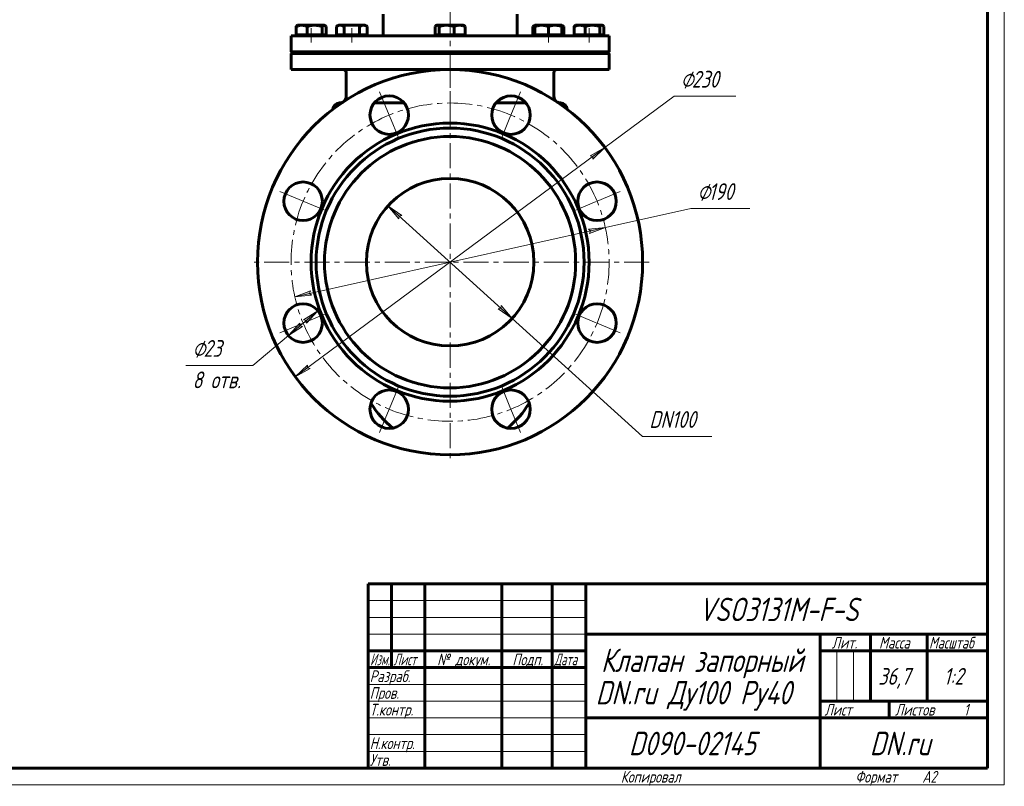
# Model space of a CAD drawing. Header units: millimetres. Extents: x 0 to 594, y 0 to 420.
# Tile 4 of 5: x 300 to 594, y 0 to 228. Entities that reach past the tile are written whole.
import ezdxf

# ---------------------------------------------------------------- set-up
doc = ezdxf.new("R2010")
doc.units = ezdxf.units.MM
for name, pattern in [('K5LT-1', [0]), ('K5LT_AXLED', [12, 7.5, -1.5, 1.5, -1.5]), ('K5LT_BASIC', [0]), ('K5LT_THIN', [0])]:
    doc.linetypes.add(name, pattern=pattern)
doc.layers.add('Системный слой', color=7, linetype='Continuous')
doc.layers.add('Системный слой (1)', color=7, linetype='Continuous', true_color=0x6c6c6c)
doc.styles.add('KDIMTEXTSTYLE', font='txt', dxfattribs={"width": 0.96, "oblique": 15, "height": 5})
doc.styles.add('KTEXTSTYLE', font='txt', dxfattribs={"width": 0.96, "height": 5})
doc.dimstyles.new('KDIMSTYLE (0.50)', dxfattribs={"dimtxt": 5, "dimasz": 1, "dimexe": 2, "dimexo": 0, "dimgap": 1, "dimtad": 1, "dimlfac": 2, "dimtxsty": 'KDIMTEXTSTYLE', "dimsah": 1, "dimcen": 0, "dimdle": 1, "dimadec": 0, "dimazin": 0, "dimtfac": 0.667, "dimtmove": 0, "dimatfit": 3, "dimfxl": 1, "dimtvp": 1, "dimtolj": 1, "dimtzin": 0, "dimarcsym": 0})

# ---------------------------------------------------------------- blocks, each defined once
blk = doc.blocks.new('U25')
at = {"layer": 'Системный слой (1)', "color": 143, "linetype": 'K5LT_BASIC', "lineweight": 60, "true_color": 0x33acca}
for p, q in [((424.15, 226.44), (424.04, 226.33)), ((424.25, 226.53), (424.15, 226.44)), ((424.36, 226.6), (424.25, 226.53)), ((424.45, 226.65), (424.36, 226.6)), ((424.54, 226.68), (424.45, 226.65)), ((424.64, 226.69), (424.54, 226.68))]:
    blk.add_line(p, q, dxfattribs=at)
blk = doc.blocks.new('U26')
at = {"layer": 'Системный слой (1)', "color": 143, "linetype": 'K5LT_BASIC', "lineweight": 60, "true_color": 0x33acca}
for p, q in [((381.25, 218.49), (428.5, 218.49)), ((428.5, 218.49), (475.75, 218.49))]:
    blk.add_line(p, q, dxfattribs=at)
blk = doc.blocks.new('U27')
at = {"layer": 'Системный слой (1)', "color": 143, "linetype": 'K5LT_BASIC', "lineweight": 60, "true_color": 0x33acca}
for p, q in [((381, 223.49), (428.5, 223.49)), ((428.5, 223.49), (476, 223.49))]:
    blk.add_line(p, q, dxfattribs=at)
blk = doc.blocks.new('U28')
at = {"layer": 'Системный слой (1)', "color": 143, "linetype": 'K5LT_BASIC', "lineweight": 60, "true_color": 0x33acca}
for start, end in [(210.7936, 231.6481), (308.3519, 329.2064)]:
    blk.add_arc((428.5, 128.03), 27.5, start, end, dxfattribs=at)
blk = doc.blocks.new('U29')
at = {"layer": 'Системный слой (1)', "color": 143, "linetype": 'K5LT_BASIC', "lineweight": 60, "true_color": 0x33acca}
for start, end in [(270, 298.5247), (308.8554, 0)]:
    blk.add_arc((395.5, 205.49), 2, start, end, dxfattribs=at)
blk = doc.blocks.new('U30')
at = {"layer": 'Системный слой (1)', "color": 143, "linetype": 'K5LT_BASIC', "lineweight": 60, "true_color": 0x33acca}
for start, end in [(180, 231.1446), (241.4753, 270)]:
    blk.add_arc((461.5, 205.49), 2, start, end, dxfattribs=at)
blk = doc.blocks.new('U31')
at = {"layer": 'Системный слой (1)', "color": 143, "linetype": 'K5LT_BASIC', "lineweight": 60, "true_color": 0x33acca}
for p, q in [((381, 218.24), (428.5, 218.24)), ((428.5, 218.24), (476, 218.24))]:
    blk.add_line(p, q, dxfattribs=at)
blk = doc.blocks.new('U32')
at = {"layer": 'Системный слой (1)', "color": 143, "linetype": 'K5LT_BASIC', "lineweight": 60, "true_color": 0x33acca}
for p, q in [((395.5, 203.49), (396.1, 203.49)), ((414.79, 203.49), (405.85, 203.49)), ((405.85, 203.49), (414.79, 203.49)), ((442.21, 203.49), (451.15, 203.49)), ((451.15, 203.49), (442.21, 203.49)), ((460.9, 203.49), (461.5, 203.49))]:
    blk.add_line(p, q, dxfattribs=at)
blk = doc.blocks.new('U33')
at = {"layer": 'Системный слой (1)', "color": 143, "linetype": 'K5LT_BASIC', "lineweight": 60, "true_color": 0x33acca}
for p, q in [((381, 213.49), (428.5, 213.49)), ((428.5, 213.49), (476, 213.49))]:
    blk.add_line(p, q, dxfattribs=at)
blk = doc.blocks.new('U34')
at = {"layer": 'Системный слой (1)', "color": 143, "linetype": 'K5LT_BASIC', "lineweight": 60, "true_color": 0x33acca}
for p, q in [((381, 218.74), (428.5, 218.74)), ((428.5, 218.74), (476, 218.74))]:
    blk.add_line(p, q, dxfattribs=at)
blk = doc.blocks.new('U35')
at = {"layer": 'Системный слой (1)', "color": 143, "linetype": 'K5LT_BASIC', "lineweight": 60, "true_color": 0x33acca}
for p, q in [((453.43, 226.44), (453.23, 226.33)), ((453.64, 226.53), (453.43, 226.44)), ((453.85, 226.6), (453.64, 226.53))]:
    blk.add_line(p, q, dxfattribs=at)
blk = doc.blocks.new('U36')
at = {"layer": 'Системный слой (1)', "color": 143, "linetype": 'K5LT_BASIC', "lineweight": 60, "true_color": 0x33acca}
for p, q in [((462.05, 226.53), (461.85, 226.6)), ((462.26, 226.44), (462.05, 226.53)), ((462.46, 226.33), (462.26, 226.44))]:
    blk.add_line(p, q, dxfattribs=at)
blk = doc.blocks.new('U37')
at = {"layer": 'Системный слой (1)', "color": 143, "linetype": 'K5LT_BASIC', "lineweight": 60, "true_color": 0x33acca}
for p, q in [((390.96, 226.68), (390.86, 226.69)), ((391.05, 226.65), (390.96, 226.68)), ((391.14, 226.6), (391.05, 226.65)), ((391.25, 226.53), (391.14, 226.6)), ((391.36, 226.44), (391.25, 226.53)), ((391.46, 226.33), (391.36, 226.44))]:
    blk.add_line(p, q, dxfattribs=at)
blk = doc.blocks.new('U38')
at = {"layer": 'Системный слой (1)', "color": 143, "linetype": 'K5LT_BASIC', "lineweight": 60, "true_color": 0x33acca}
for p, q in [((473.96, 226.68), (473.86, 226.69)), ((474.05, 226.65), (473.96, 226.68)), ((474.14, 226.6), (474.05, 226.65)), ((474.25, 226.53), (474.14, 226.6)), ((474.36, 226.44), (474.25, 226.53)), ((474.46, 226.33), (474.36, 226.44))]:
    blk.add_line(p, q, dxfattribs=at)
blk = doc.blocks.new('U41')
at = {"layer": 'Системный слой (1)', "color": 30, "linetype": 'K5LT_AXLED', "lineweight": 18, "true_color": 0xff8000}
for p, q in [((428.5, 215.49), (428.5, 155.99)), ((410.32, 199.87), (407.36, 207.03)), ((446.68, 199.87), (449.64, 207.03)), ((413.29, 192.71), (410.32, 199.87)), ((443.71, 192.71), (446.68, 199.87)), ((384.62, 174.16), (377.46, 177.13)), ((472.39, 174.16), (479.55, 177.13)), ((391.78, 171.2), (384.62, 174.16)), ((465.23, 171.2), (472.39, 174.16)), ((428.5, 155.99), (369, 155.99)), ((428.5, 155.99), (428.5, 96.49)), ((488, 155.99), (428.5, 155.99)), ((391.78, 140.77), (384.62, 137.81)), ((465.23, 140.77), (472.39, 137.81)), ((384.62, 137.81), (377.46, 134.84)), ((472.39, 137.81), (479.55, 134.84)), ((413.29, 119.26), (410.32, 112.1)), ((443.71, 119.26), (446.68, 112.1)), ((410.32, 112.1), (407.36, 104.94)), ((446.68, 112.1), (449.64, 104.94))]:
    blk.add_line(p, q, dxfattribs=at)
for start, end in [(67.5, 112.5), (112.5, 157.5), (22.5, 67.5), (157.5, 202.5), (337.5, 22.5), (202.5, 247.5), (292.5, 337.5), (247.5, 292.5)]:
    blk.add_arc((428.5, 155.99), 47.5, start, end, dxfattribs=at)
blk = doc.blocks.new('D6')
at = {"layer": 'Системный слой (1)'}
for points in [[(471.1, 186.68), (474.72, 190.19), (470.31, 187.74), (471.11, 187.51)], [(382.28, 121.78), (386.69, 124.23), (385.9, 124.46), (385.91, 125.29)]]:
    blk.add_hatch(color=7, dxfattribs=at).paths.add_polyline_path(points)
at = {"layer": 'Системный слой (1)', "color": 7, "linetype": 'K5LT_THIN', "lineweight": 18, "true_color": 0xffffff}
for p, q in [((474.72, 190.19), (495.4, 205.49)), ((382.28, 121.78), (474.72, 190.19)), ((470.31, 187.74), (474.72, 190.19)), ((474.72, 190.19), (471.1, 186.68)), ((471.11, 187.51), (470.31, 187.74)), ((471.1, 186.68), (471.11, 187.51)), ((382.28, 121.78), (385.91, 125.29)), ((386.69, 124.23), (382.28, 121.78)), ((385.91, 125.29), (385.9, 124.46)), ((385.9, 124.46), (386.69, 124.23))]:
    blk.add_line(p, q, dxfattribs=at)
blk.add_wipeout([(497.4, 206.49), (497.4, 213.87), (511.21, 213.87), (511.21, 206.49)]).dxf.layer = 'Системный слой (1)'
blk.add_line((495.4, 205.49), (513.79, 205.49), dxfattribs=at)
at = {"layer": 'Системный слой (1)', "color": 7, "char_height": 5, "attachment_point": 1, "style": 'KTEXTSTYLE'}
for s, insert in [('\\fArial|b0|c204|p34;\\H5.0;\\W1.000;\\Q15;\\fGOST Type AU|b0|i0|c204|p34;\\Q15;\\W0.960;⌀', (497.4, 213.07)), ('\\fArial|b0|c204|p34;\\H5.0;\\W1.000;\\Q15;\\fGOST Type AU|b0|i0|c204|p34;\\Q15;\\W0.960;230', (500.71, 213.07))]:
    blk.add_mtext(s, dxfattribs=dict(at, insert=insert))
blk = doc.blocks.new('KDIMARROW_01')
at = {"layer": 'Системный слой'}
blk.add_hatch(color=0, dxfattribs=at).paths.add_polyline_path([(-5, -0.66), (0, 0), (-5, 0.66), (-4.5, 0)])
at = {"layer": 'Системный слой', "color": 0, "linetype": 'K5LT_THIN', "lineweight": 18}
for p, q in [((-4.5, 0), (-5, 0.66)), ((-5, 0.66), (0, 0)), ((0, 0), (-5, -0.66)), ((-5, -0.66), (-4.5, 0))]:
    blk.add_line(p, q, dxfattribs=at)
at = {"layer": 'Системный слой (1)', "color": 0, "linetype": 'K5LT_THIN', "lineweight": 18}
blk.add_line((428.5, 155.99), (428, 155.99), dxfattribs=at)
blk = doc.blocks.new('D7')
at = {"layer": 'Системный слой (1)'}
for points in [[(470.13, 164.56), (474.87, 166.29), (469.85, 165.85), (470.48, 165.31)], [(387.16, 146.12), (386.53, 146.66), (386.87, 147.41), (382.13, 145.68)]]:
    blk.add_hatch(color=7, dxfattribs=at).paths.add_polyline_path(points)
at = {"layer": 'Системный слой (1)', "color": 7, "linetype": 'K5LT_THIN', "lineweight": 18, "true_color": 0xffffff}
for p, q in [((474.87, 166.29), (500.4, 171.96)), ((382.13, 145.68), (474.87, 166.29)), ((469.85, 165.85), (474.87, 166.29)), ((470.48, 165.31), (469.85, 165.85)), ((474.87, 166.29), (470.13, 164.56)), ((470.13, 164.56), (470.48, 165.31)), ((382.13, 145.68), (386.87, 147.41)), ((386.87, 147.41), (386.53, 146.66)), ((387.16, 146.12), (382.13, 145.68)), ((386.53, 146.66), (387.16, 146.12))]:
    blk.add_line(p, q, dxfattribs=at)
blk.add_wipeout([(502.4, 172.96), (502.4, 180.34), (515.45, 180.34), (515.45, 172.96)]).dxf.layer = 'Системный слой (1)'
blk.add_line((500.4, 171.96), (517.99, 171.96), dxfattribs=at)
at = {"layer": 'Системный слой (1)', "color": 7, "char_height": 5, "attachment_point": 1, "style": 'KTEXTSTYLE'}
for s, insert in [('\\fArial|b0|c204|p34;\\H5.0;\\W1.000;\\Q15;\\fGOST Type AU|b0|i0|c204|p34;\\Q15;\\W0.960;⌀', (502.4, 179.55)), ('\\fArial|b0|c204|p34;\\H5.0;\\W1.000;\\Q15;\\fGOST Type AU|b0|i0|c204|p34;\\Q15;\\W0.960;190', (505.7, 179.55))]:
    blk.add_mtext(s, dxfattribs=dict(at, insert=insert))
blk = doc.blocks.new('D8')
at = {"layer": 'Системный слой (1)'}
for points in [[(414.11, 169.89), (409.96, 172.76), (413.23, 168.92), (413.3, 169.74)], [(447.04, 139.21), (443.77, 143.05), (443.7, 142.23), (442.89, 142.08)]]:
    blk.add_hatch(color=7, dxfattribs=at).paths.add_polyline_path(points)
at = {"layer": 'Системный слой (1)', "color": 7, "linetype": 'K5LT_THIN', "lineweight": 18, "true_color": 0xffffff}
for p, q in [((409.96, 172.76), (414.11, 169.89)), ((413.23, 168.92), (409.96, 172.76)), ((409.96, 172.76), (447.04, 139.21)), ((413.3, 169.74), (413.23, 168.92)), ((414.11, 169.89), (413.3, 169.74)), ((442.89, 142.08), (443.7, 142.23)), ((447.04, 139.21), (442.89, 142.08)), ((443.7, 142.23), (443.77, 143.05)), ((443.77, 143.05), (447.04, 139.21)), ((447.04, 139.21), (486, 103.95))]:
    blk.add_line(p, q, dxfattribs=at)
blk.add_wipeout([(488, 104.95), (488, 112.33), (503.97, 112.33), (503.97, 104.95)]).dxf.layer = 'Системный слой (1)'
blk.add_line((486, 103.95), (506.64, 103.95), dxfattribs=at)
at = {"layer": 'Системный слой (1)', "color": 7, "insert": (488, 111.54), "char_height": 5, "attachment_point": 1, "style": 'KTEXTSTYLE'}
blk.add_mtext('\\fArial|b0|c204|p34;\\H5.0;\\W1.000;\\Q15;\\fGOST Type AU|b0|i0|c204|p34;\\Q15;\\W0.960;DN100', dxfattribs=at)
blk = doc.blocks.new('D9')
at = {"layer": 'Системный слой (1)'}
for points in [[(385.61, 137.79), (389.01, 141.51), (384.77, 138.8), (385.57, 138.61)], [(380.22, 134.1), (384.47, 136.82), (383.66, 137), (383.62, 137.83)]]:
    blk.add_hatch(color=7, dxfattribs=at).paths.add_polyline_path(points)
at = {"layer": 'Системный слой (1)', "color": 7, "linetype": 'K5LT_THIN', "lineweight": 18, "true_color": 0xffffff}
for p, q in [((389.01, 141.51), (380.22, 134.1)), ((384.77, 138.8), (389.01, 141.51)), ((389.01, 141.51), (385.61, 137.79)), ((385.57, 138.61), (384.77, 138.8)), ((385.61, 137.79), (385.57, 138.61)), ((380.22, 134.1), (383.62, 137.83)), ((384.47, 136.82), (380.22, 134.1)), ((383.62, 137.83), (383.66, 137)), ((383.66, 137), (384.47, 136.82)), ((380.22, 134.1), (369.61, 125.16))]:
    blk.add_line(p, q, dxfattribs=at)
blk.add_wipeout([(351.6, 116.78), (351.6, 133.54), (366.97, 133.54), (366.97, 116.78)]).dxf.layer = 'Системный слой (1)'
blk.add_line((369.61, 125.16), (349.6, 125.16), dxfattribs=at)
at = {"layer": 'Системный слой (1)', "color": 7, "char_height": 5, "attachment_point": 1, "style": 'KTEXTSTYLE'}
for s, insert in [('\\fArial|b0|c204|p34;\\H5.0;\\W1.000;\\Q15;\\fGOST Type AU|b0|i0|c204|p34;\\Q15;\\W0.960;⌀', (351.6, 132.75)), ('\\fArial|b0|c204|p34;\\H5.0;\\W1.000;\\Q15;\\fGOST Type AU|b0|i0|c204|p34;\\Q15;\\W0.960;23', (354.91, 132.75)), ('\\fArial|b0|c204|p34;\\H5.0;\\W1.000;\\Q15;\\fGOST Type AU|b0|i0|c204|p34;\\Q15;\\W0.960;8 отв.', (351.6, 123.36))]:
    blk.add_mtext(s, dxfattribs=dict(at, insert=insert))
blk = doc.blocks.new('U42')
at = {"color": 7, "linetype": 'K5LT_THIN', "lineweight": 18, "true_color": 0xffffff}
for p, q in [((594, 420), (594, 0)), ((404, 55), (469, 55)), ((404, 50), (469, 50)), ((404, 45), (469, 45)), ((543.96, 25), (543.96, 40)), ((548.98, 25), (548.98, 40)), ((404, 30), (469, 30)), ((404, 25), (469, 25)), ((404, 20), (469, 20)), ((404, 15), (469, 15)), ((404, 10), (469, 10)), ((594, 0), (0, 0))]:
    blk.add_line(p, q, dxfattribs=at)
at = {"color": 143, "linetype": 'K5LT_BASIC', "lineweight": 60, "true_color": 0x33acca}
for p, q in [((589, 415), (589, 5)), ((404, 60), (589, 60)), ((404, 5), (404, 60)), ((411, 35), (411, 60)), ((421, 5), (421, 60)), ((444, 5), (444, 60)), ((459, 5), (459, 60)), ((469, 5), (469, 60)), ((469, 45), (589, 45)), ((539, 5), (539, 45)), ((554, 25), (554, 45)), ((571, 25), (571, 45)), ((404, 40), (469, 40)), ((539, 40), (554, 40)), ((554, 40), (589, 40)), ((404, 35), (469, 35)), ((539, 25), (589, 25)), ((559.57, 20), (559.57, 25)), ((469, 20), (539, 20)), ((539, 20), (589, 20)), ((589, 5), (20, 5))]:
    blk.add_line(p, q, dxfattribs=at)
at = {"color": 7, "attachment_point": 1, "style": 'KTEXTSTYLE'}
for s, insert, char_height in [('\\fArial|b0|c204|p34;\\H5.0;\\W1.000;\\Q15;\\fGOST Type AU|b0|i0|c204|p34;\\Q15;\\W0.960;\\H7.00;VSO3131M-F-S', (502.72, 55.86), 7), ('\\fArial|b0|c204|p34;\\H5.0;\\W1.000;\\Q15;\\fGOST Type AU|b0|i0|c204|p34;\\Q15;\\W0.960;\\H3.50;Лит.', (542.47, 44.18), 3.5), ('\\fArial|b0|c204|p34;\\H5.0;\\W1.000;\\Q15;\\fGOST Type AU|b0|i0|c204|p34;\\Q15;\\W0.960;\\H3.50;Масса', (556.58, 44.18), 3.5), ('\\fArial|b0|c204|p34;\\H5.0;\\W1.000;\\Q15;\\fGOST Type AU|b0|i0|c204|p34;\\Q15;\\W0.926;\\H3.50;Масштаб', (571.52, 44.18), 3.5), ('\\fArial|b0|c204|p34;\\H5.0;\\W1.000;\\Q15;\\fGOST Type AU|b0|i0|c204|p34;\\Q15;\\W0.960;\\H7.00;Клапан запорный', (473.56, 40.69), 7), ('\\fArial|b0|c204|p34;\\H5.0;\\W1.000;\\Q15;\\fGOST Type AU|b0|i0|c204|p34;\\Q15;\\W0.786;\\H3.50;Изм.', (404.62, 39.18), 3.5), ('\\fArial|b0|c204|p34;\\H5.0;\\W1.000;\\Q15;\\fGOST Type AU|b0|i0|c204|p34;\\Q15;\\W0.800;\\H3.50;Лист', (411.61, 39.18), 3.5), ('\\fArial|b0|c204|p34;\\H5.0;\\W1.000;\\Q15;\\fGOST Type AU|b0|i0|c204|p34;\\Q15;\\W0.960;\\H3.50;№ докум.', (424.63, 39.18), 3.5), ('\\fArial|b0|c204|p34;\\H5.0;\\W1.000;\\Q15;\\fGOST Type AU|b0|i0|c204|p34;\\Q15;\\W0.960;\\H3.50;Подп.', (447.1, 39.18), 3.5), ('\\fArial|b0|c204|p34;\\H5.0;\\W1.000;\\Q15;\\fGOST Type AU|b0|i0|c204|p34;\\Q15;\\W0.800;\\H3.50;Дата', (459.61, 39.18), 3.5), ('\\fArial|b0|c204|p34;\\H5.0;\\W1.000;\\Q15;\\fGOST Type AU|b0|i0|c204|p34;\\Q15;\\W0.960;\\H3.50;Разраб.', (404.5, 34.18), 3.5), ('\\fArial|b0|c204|p34;\\H5.0;\\W1.000;\\Q15;\\fGOST Type AU|b0|i0|c204|p34;\\Q15;\\W0.960;36,7', (556.36, 34.9), 5), ('\\fArial|b0|c204|p34;\\H5.0;\\W1.000;\\Q15;\\fGOST Type AU|b0|i0|c204|p34;\\Q15;\\W0.960;{\\c16737820;1:2}', (575.92, 34.9), 5), ('\\fArial|b0|c204|p34;\\H5.0;\\W1.000;\\Q15;\\fGOST Type AU|b0|i0|c204|p34;\\Q15;\\W0.960;\\H7.00;DN.ru Ду100 Ру40', (471.98, 31.02), 7), ('\\fArial|b0|c204|p34;\\H5.0;\\W1.000;\\Q15;\\fGOST Type AU|b0|i0|c204|p34;\\Q15;\\W0.960;\\H3.50;Пров.', (404.5, 29.18), 3.5), ('\\fArial|b0|c204|p34;\\H5.0;\\W1.000;\\Q15;\\fGOST Type AU|b0|i0|c204|p34;\\Q15;\\W0.960;\\H3.50;Т.контр.', (404.5, 24.18), 3.5), ('\\fArial|b0|c204|p34;\\H5.0;\\W1.000;\\Q15;\\fGOST Type AU|b0|i0|c204|p34;\\Q15;\\W0.960;\\H3.50;Лист', (540.32, 24.18), 3.5), ('\\fArial|b0|c204|p34;\\H5.0;\\W1.000;\\Q15;\\fGOST Type AU|b0|i0|c204|p34;\\Q15;\\W0.960;\\H3.50;Листов', (561.36, 24.18), 3.5), ('\\fArial|b0|c204|p34;\\H5.0;\\W1.000;\\Q15;\\fGOST Type AU|b0|i0|c204|p34;\\Q15;\\W0.960;\\H3.50;1', (581.91, 24.18), 3.5), ('\\fArial|b0|c204|p34;\\H5.0;\\W1.000;\\Q15;\\fGOST Type AU|b0|i0|c204|p34;\\Q15;\\W0.960;\\H7.00;D090-02145', (481.89, 15.86), 7), ('\\fArial|b0|c204|p34;\\H5.0;\\W1.000;\\Q15;\\fGOST Type AU|b0|i0|c204|p34;\\Q15;\\W0.960;\\H7.00;DN.ru', (553.84, 15.86), 7), ('\\fArial|b0|c204|p34;\\H5.0;\\W1.000;\\Q15;\\fGOST Type AU|b0|i0|c204|p34;\\Q15;\\W0.960;\\H3.50;Н.контр.', (404.5, 14.18), 3.5), ('\\fArial|b0|c204|p34;\\H5.0;\\W1.000;\\Q15;\\fGOST Type AU|b0|i0|c204|p34;\\Q15;\\W0.960;\\H3.50;Утв.', (404.5, 9.18), 3.5), ('\\fArial|b0|c204|p34;\\H5.0;\\W1.000;\\Q15;\\fGOST Type AU|b0|i0|c204|p34;\\Q15;\\W0.960;\\H3.50;Копировал', (479.5, 4.18), 3.5), ('\\fArial|b0|c204|p34;\\H5.0;\\W1.000;\\Q15;\\fGOST Type AU|b0|i0|c204|p34;\\Q15;\\W0.960;\\H3.50;Формат', (549.5, 4.18), 3.5), ('\\fArial|b0|c204|p34;\\H5.0;\\W1.000;\\Q15;\\fGOST Type AU|b0|i0|c204|p34;\\Q15;\\W0.960;\\H3.50;A2', (569.5, 4.18), 3.5)]:
    blk.add_mtext(s, dxfattribs=dict(at, insert=insert, char_height=char_height))

msp = doc.modelspace()

# ---------------------------------------------------------------- linework, layer by layer
at = {"layer": 'Системный слой (1)', "color": 30, "linetype": 'K5LT_AXLED', "lineweight": 18, "true_color": 0xff8000}
for p, q in [((428.5011, 199.4858), (428.5011, 254.4858)), ((387.0011, 221.4858), (387.0011, 225.7858)), ((399.1561, 221.4858), (399.1561, 225.7858)), ((457.846, 221.4858), (457.846, 225.7858)), ((470.0011, 221.4858), (470.0011, 225.7858))]:
    msp.add_line(p, q, dxfattribs=at)
at = {"layer": 'Системный слой (1)', "color": 143, "linetype": 'K5LT_BASIC', "lineweight": 60, "true_color": 0x33acca}
for p, q in [((408.5011, 223.4858), (408.5011, 229.9858)), ((448.5011, 223.4858), (448.5011, 229.9858)), ((382.86, 226.6044), (383.0011, 226.6858)), ((384.1726, 226.6858), (383.0011, 226.6858)), ((388.0363, 226.6858), (384.1726, 226.6858)), ((390.8648, 226.6858), (388.0363, 226.6858)), ((391.0011, 226.6858), (390.8648, 226.6858)), ((391.1422, 226.6044), (391.0011, 226.6858)), ((394.5373, 226.3286), (395.1561, 226.6858)), ((395.692, 226.6858), (395.1561, 226.6858)), ((399.1561, 226.6858), (395.692, 226.6858)), ((402.6202, 226.6858), (399.1561, 226.6858)), ((403.1561, 226.6858), (402.6202, 226.6858)), ((403.7749, 226.3286), (403.1561, 226.6858)), ((424.36, 226.6044), (424.5011, 226.6858)), ((424.6374, 226.6858), (424.5011, 226.6858)), ((427.4658, 226.6858), (424.6374, 226.6858)), ((431.3295, 226.6858), (427.4658, 226.6858)), ((432.5011, 226.6858), (431.3295, 226.6858)), ((432.6422, 226.6044), (432.5011, 226.6858)), ((453.2272, 226.3286), (453.846, 226.6858)), ((453.846, 226.3286), (453.846, 226.6858)), ((455.846, 226.6858), (453.846, 226.6858)), ((459.846, 226.6858), (455.846, 226.6858)), ((461.846, 226.6858), (459.846, 226.6858)), ((462.4648, 226.3286), (461.846, 226.6858)), ((461.846, 226.6858), (461.846, 226.3286)), ((465.86, 226.6044), (466.0011, 226.6858)), ((467.1726, 226.6858), (466.0011, 226.6858)), ((471.0363, 226.6858), (467.1726, 226.6858)), ((473.8648, 226.6858), (471.0363, 226.6858)), ((474.0011, 226.6858), (473.8648, 226.6858)), ((474.1422, 226.6044), (474.0011, 226.6858)), ((381.0011, 218.7358), (381.0011, 223.4858)), ((382.5397, 223.7858), (382.5397, 226.3286)), ((384.1726, 223.7858), (382.5397, 223.7858)), ((383.0011, 223.4858), (383.0011, 223.7858)), ((385.8056, 223.7858), (384.1726, 223.7858)), ((385.8056, 223.7858), (385.8056, 226.3286)), ((388.0363, 223.7858), (385.8056, 223.7858)), ((390.2671, 223.7858), (388.0363, 223.7858)), ((390.2671, 223.7858), (390.2671, 226.3286)), ((390.8648, 223.7858), (390.2671, 223.7858)), ((391.4625, 223.7858), (390.8648, 223.7858)), ((391.0011, 223.4858), (391.0011, 223.7858)), ((391.4625, 223.7858), (391.4625, 226.3286)), ((394.5373, 223.7858), (394.5373, 226.3286)), ((395.692, 223.7858), (394.5373, 223.7858)), ((395.1561, 223.4858), (395.1561, 223.7858)), ((396.8467, 223.7858), (395.692, 223.7858)), ((396.8467, 223.7858), (396.8467, 226.3286)), ((399.1561, 223.7858), (396.8467, 223.7858)), ((401.4655, 223.7858), (399.1561, 223.7858)), ((401.4655, 223.7858), (401.4655, 226.3286)), ((402.6202, 223.7858), (401.4655, 223.7858)), ((403.7749, 223.7858), (402.6202, 223.7858)), ((403.1561, 223.4858), (403.1561, 223.7858)), ((403.7749, 223.7858), (403.7749, 226.3286)), ((424.0397, 223.7858), (424.0397, 226.3286)), ((424.6374, 223.7858), (424.0397, 223.7858)), ((424.5011, 223.4858), (424.5011, 223.7858)), ((425.2351, 223.7858), (424.6374, 223.7858)), ((425.2351, 223.7858), (425.2351, 226.3286)), ((427.4658, 223.7858), (425.2351, 223.7858)), ((429.6965, 223.7858), (427.4658, 223.7858)), ((429.6965, 223.7858), (429.6965, 226.3286)), ((431.3295, 223.7858), (429.6965, 223.7858)), ((432.9625, 223.7858), (431.3295, 223.7858)), ((432.5011, 223.4858), (432.5011, 223.7858)), ((432.9625, 223.7858), (432.9625, 226.3286)), ((453.2272, 223.7858), (453.2272, 226.3286)), ((453.846, 223.7858), (453.2272, 223.7858)), ((453.846, 223.7858), (453.846, 226.3286)), ((455.846, 223.7858), (453.846, 223.7858)), ((453.846, 223.4858), (453.846, 223.7858)), ((457.846, 223.7858), (455.846, 223.7858)), ((457.846, 223.7858), (457.846, 226.3286)), ((459.846, 223.7858), (457.846, 223.7858)), ((461.846, 223.7858), (459.846, 223.7858)), ((461.846, 223.7858), (461.846, 226.3286)), ((462.4648, 223.7858), (461.846, 223.7858)), ((461.846, 223.4858), (461.846, 223.7858)), ((462.4648, 223.7858), (462.4648, 226.3286)), ((465.5397, 223.7858), (465.5397, 226.3286)), ((467.1726, 223.7858), (465.5397, 223.7858)), ((466.0011, 223.4858), (466.0011, 223.7858)), ((468.8056, 223.7858), (467.1726, 223.7858)), ((468.8056, 223.7858), (468.8056, 226.3286)), ((471.0363, 223.7858), (468.8056, 223.7858)), ((473.2671, 223.7858), (471.0363, 223.7858)), ((473.2671, 223.7858), (473.2671, 226.3286)), ((473.8648, 223.7858), (473.2671, 223.7858)), ((474.4625, 223.7858), (473.8648, 223.7858)), ((474.0011, 223.4858), (474.0011, 223.7858)), ((474.4625, 223.7858), (474.4625, 226.3286)), ((476.0011, 218.7358), (476.0011, 223.4858)), ((381.2511, 218.4858), (381.0011, 218.7358)), ((381.0011, 218.2358), (381.2511, 218.4858)), ((381.0011, 213.4858), (381.0011, 218.2358)), ((475.7511, 218.4858), (476.0011, 218.7358)), ((476.0011, 218.2358), (475.7511, 218.4858)), ((476.0011, 213.4858), (476.0011, 218.2358)), ((397.5011, 205.4858), (397.5011, 212.4858)), ((459.5011, 205.4858), (459.5011, 212.4858))]:
    msp.add_line(p, q, dxfattribs=at)
for centre, radius in [((428.5011, 155.9858), 57.5), ((410.3236, 199.8701), 5.75), ((446.6785, 199.8701), 5.75), ((428.5011, 155.9858), 41.5), ((428.5011, 155.9858), 40), ((428.5011, 155.9858), 37.5), ((384.6168, 174.1633), 5.75), ((428.5011, 155.9858), 25), ((472.3854, 174.1633), 5.75), ((384.6168, 137.8084), 5.75), ((472.3854, 137.8084), 5.75), ((410.3236, 112.1015), 5.75), ((446.6785, 112.1015), 5.75)]:
    msp.add_circle(centre, radius, dxfattribs=at)
for centre, radius, start, end in [((396.5011, 212.4858), 1, 0, 90), ((460.5011, 212.4858), 1, 90, 180), ((395.5011, 201.4858), 2, 90, 176.455307), ((461.5011, 201.4858), 2, 3.544693, 90)]:
    msp.add_arc(centre, radius, start, end, dxfattribs=at)
for points, knots in [([(384.1726, 226.6858), (384.0725, 226.6858), (383.8791, 226.6774), (383.5846, 226.6403), (383.3217, 226.5863), (382.9687, 226.4913), (382.7194, 226.4019), (382.5397, 226.3286)], [0, 0, 0, 0, 1.44740223, 2.79972062, 4.28007379, 5.29108611, 8, 8, 8, 8]), ([(382.5397, 226.3286), (382.5733, 226.3661), (382.6308, 226.4262), (382.7374, 226.523), (382.8106, 226.5759), (382.86, 226.6044)], [0, 0, 0, 0, 1.91828185, 3.26766111, 6, 6, 6, 6]), ([(385.8056, 226.3286), (385.6742, 226.3822), (385.4271, 226.4741), (385.0907, 226.5711), (384.7981, 226.6332), (384.5368, 226.67), (384.3275, 226.684), (384.2074, 226.6858), (384.1726, 226.6858)], [0, 0, 0, 0, 2.22744806, 4.15995945, 5.58846301, 7.04511177, 8.43464385, 9, 9, 9, 9]), ([(388.0363, 226.6858), (387.8996, 226.6858), (387.6353, 226.6774), (387.233, 226.6403), (386.874, 226.5863), (386.4551, 226.5038), (386.1137, 226.4183), (385.8675, 226.3471), (385.8056, 226.3286)], [0, 0, 0, 0, 1.62832751, 3.14968569, 4.81508301, 5.95247187, 8.23196478, 9, 9, 9, 9]), ([(390.2671, 226.3286), (390.108, 226.3761), (389.8568, 226.4452), (389.5161, 226.5238), (389.2188, 226.5822), (388.8913, 226.6331), (388.5343, 226.67), (388.2479, 226.684), (388.0838, 226.6858), (388.0363, 226.6858)], [0, 0, 0, 0, 2.19292395, 3.44223855, 4.62217717, 6.20193322, 7.82790196, 9.3718265, 10, 10, 10, 10]), ([(390.8648, 226.6858), (390.8281, 226.6858), (390.7573, 226.6774), (390.6495, 226.6403), (390.5533, 226.5863), (390.4241, 226.4913), (390.3329, 226.4019), (390.2671, 226.3286)], [0, 0, 0, 0, 1.44740223, 2.79972062, 4.28007379, 5.29108611, 8, 8, 8, 8]), ([(395.692, 226.6858), (395.6212, 226.6858), (395.4845, 226.6774), (395.2762, 226.6403), (395.0903, 226.5863), (394.8407, 226.4913), (394.6644, 226.4019), (394.5373, 226.3286)], [0, 0, 0, 0, 1.44740223, 2.79972062, 4.28007379, 5.29108611, 8, 8, 8, 8]), ([(396.8467, 226.3286), (396.7644, 226.3761), (396.5898, 226.4689), (396.3524, 226.5678), (396.1346, 226.6331), (395.9498, 226.67), (395.8015, 226.684), (395.7166, 226.6858), (395.692, 226.6858)], [0, 0, 0, 0, 1.97363156, 4.15995945, 5.5817399, 7.04511177, 8.43464385, 9, 9, 9, 9]), ([(402.6202, 226.6858), (402.5494, 226.6858), (402.4127, 226.6774), (402.2044, 226.6403), (402.0185, 226.5863), (401.7689, 226.4913), (401.5927, 226.4019), (401.4655, 226.3286)], [0, 0, 0, 0, 1.44740223, 2.79972062, 4.28007379, 5.29108611, 8, 8, 8, 8]), ([(403.7749, 226.3286), (403.6926, 226.3761), (403.518, 226.4689), (403.2806, 226.5678), (403.0628, 226.6331), (402.878, 226.67), (402.7297, 226.684), (402.6448, 226.6858), (402.6202, 226.6858)], [0, 0, 0, 0, 1.97363156, 4.15995945, 5.5817399, 7.04511177, 8.43464385, 9, 9, 9, 9]), ([(425.2351, 226.3286), (425.1925, 226.3761), (425.1021, 226.4689), (424.9792, 226.5678), (424.8664, 226.6331), (424.7708, 226.67), (424.694, 226.684), (424.6501, 226.6858), (424.6374, 226.6858)], [0, 0, 0, 0, 1.97363156, 4.15995945, 5.5817399, 7.04511177, 8.43464385, 9, 9, 9, 9]), ([(427.4658, 226.6858), (427.329, 226.6858), (427.0648, 226.6774), (426.6625, 226.6403), (426.3034, 226.5863), (425.8845, 226.5038), (425.5432, 226.4183), (425.297, 226.3471), (425.2351, 226.3286)], [0, 0, 0, 0, 1.62832751, 3.14968569, 4.81508301, 5.95247187, 8.23196478, 9, 9, 9, 9]), ([(429.6965, 226.3286), (429.5375, 226.3761), (429.2862, 226.4452), (428.9456, 226.5238), (428.6482, 226.5822), (428.3207, 226.6331), (427.9638, 226.67), (427.6773, 226.684), (427.5133, 226.6858), (427.4658, 226.6858)], [0, 0, 0, 0, 2.19292395, 3.44223855, 4.62217717, 6.20193322, 7.82790196, 9.3718265, 10, 10, 10, 10]), ([(431.3295, 226.6858), (431.2294, 226.6858), (431.0359, 226.6774), (430.7414, 226.6403), (430.4786, 226.5863), (430.1256, 226.4913), (429.8763, 226.4019), (429.6965, 226.3286)], [0, 0, 0, 0, 1.44740223, 2.79972062, 4.28007379, 5.29108611, 8, 8, 8, 8]), ([(432.9625, 226.3286), (432.8311, 226.3822), (432.5839, 226.4741), (432.2476, 226.5711), (431.9549, 226.6332), (431.6936, 226.67), (431.4843, 226.684), (431.3642, 226.6858), (431.3295, 226.6858)], [0, 0, 0, 0, 2.22744806, 4.15995945, 5.58846301, 7.04511177, 8.43464385, 9, 9, 9, 9]), ([(432.6422, 226.6044), (432.6767, 226.5844), (432.7346, 226.5452), (432.8416, 226.4561), (432.9138, 226.3829), (432.9625, 226.3286)], [0, 0, 0, 0, 1.91250327, 3.22030261, 6, 6, 6, 6]), ([(455.846, 226.6858), (455.7234, 226.6858), (455.4865, 226.6774), (455.1258, 226.6403), (454.8038, 226.5863), (454.3998, 226.4975), (454.0941, 226.4101), (453.8736, 226.3378), (453.846, 226.3286)], [0, 0, 0, 0, 1.62832751, 3.14968569, 4.81508301, 5.95247187, 8.61753361, 9, 9, 9, 9]), ([(457.846, 226.3286), (457.7034, 226.3761), (457.4782, 226.4452), (457.1728, 226.5238), (456.9061, 226.5822), (456.6125, 226.6331), (456.2925, 226.67), (456.0356, 226.684), (455.8886, 226.6858), (455.846, 226.6858)], [0, 0, 0, 0, 2.19292395, 3.44223855, 4.62217717, 6.20193322, 7.82790196, 9.3718265, 10, 10, 10, 10]), ([(459.846, 226.6858), (459.7234, 226.6858), (459.4865, 226.6774), (459.1258, 226.6403), (458.8038, 226.5863), (458.3998, 226.4975), (458.0941, 226.4101), (457.8736, 226.3378), (457.846, 226.3286)], [0, 0, 0, 0, 1.62832751, 3.14968569, 4.81508301, 5.95247187, 8.61753361, 9, 9, 9, 9]), ([(461.846, 226.3286), (461.7034, 226.3761), (461.4782, 226.4452), (461.1728, 226.5238), (460.9061, 226.5822), (460.6125, 226.6331), (460.2925, 226.67), (460.0356, 226.684), (459.8886, 226.6858), (459.846, 226.6858)], [0, 0, 0, 0, 2.19292395, 3.44223855, 4.62217717, 6.20193322, 7.82790196, 9.3718265, 10, 10, 10, 10]), ([(467.1726, 226.6858), (467.0725, 226.6858), (466.8791, 226.6774), (466.5846, 226.6403), (466.3217, 226.5863), (465.9687, 226.4913), (465.7194, 226.4019), (465.5397, 226.3286)], [0, 0, 0, 0, 1.44740223, 2.79972062, 4.28007379, 5.29108611, 8, 8, 8, 8]), ([(465.5397, 226.3286), (465.5733, 226.3661), (465.6308, 226.4262), (465.7374, 226.523), (465.8106, 226.5759), (465.86, 226.6044)], [0, 0, 0, 0, 1.91828185, 3.26766111, 6, 6, 6, 6]), ([(468.8056, 226.3286), (468.6742, 226.3822), (468.4271, 226.4741), (468.0907, 226.5711), (467.7981, 226.6332), (467.5368, 226.67), (467.3275, 226.684), (467.2074, 226.6858), (467.1726, 226.6858)], [0, 0, 0, 0, 2.22744806, 4.15995945, 5.58846301, 7.04511177, 8.43464385, 9, 9, 9, 9]), ([(471.0363, 226.6858), (470.8996, 226.6858), (470.6353, 226.6774), (470.233, 226.6403), (469.874, 226.5863), (469.4551, 226.5038), (469.1137, 226.4183), (468.8675, 226.3471), (468.8056, 226.3286)], [0, 0, 0, 0, 1.62832751, 3.14968569, 4.81508301, 5.95247187, 8.23196478, 9, 9, 9, 9]), ([(473.2671, 226.3286), (473.108, 226.3761), (472.8568, 226.4452), (472.5161, 226.5238), (472.2188, 226.5822), (471.8913, 226.6331), (471.5343, 226.67), (471.2479, 226.684), (471.0838, 226.6858), (471.0363, 226.6858)], [0, 0, 0, 0, 2.19292395, 3.44223855, 4.62217717, 6.20193322, 7.82790196, 9.3718265, 10, 10, 10, 10]), ([(473.8648, 226.6858), (473.8281, 226.6858), (473.7573, 226.6774), (473.6495, 226.6403), (473.5533, 226.5863), (473.4241, 226.4913), (473.3329, 226.4019), (473.2671, 226.3286)], [0, 0, 0, 0, 1.44740223, 2.79972062, 4.28007379, 5.29108611, 8, 8, 8, 8])]:
    msp.add_open_spline(points, degree=3, knots=knots, dxfattribs=at)
at = {"layer": 'Системный слой (1)', "color": 7, "linetype": 'K5LT-1'}
for points, knots in [([(399.1561, 226.6858), (399.0917, 226.6858), (398.9626, 226.684), (398.7686, 226.6759), (398.5752, 226.6625), (398.3337, 226.6392), (398.0448, 226.6008), (397.6588, 226.5327), (397.259, 226.4425), (396.9729, 226.365), (396.8467, 226.3286)], [0, 0, 0, 0, 1.81846407, 3.63692813, 5.4553922, 7.27385627, 10.46569137, 13.65752648, 18.30421618, 22, 22, 22, 22]), ([(401.4655, 226.3286), (401.4166, 226.3427), (401.2892, 226.3786), (401.0431, 226.4433), (400.7002, 226.5228), (400.3411, 226.5894), (400.0066, 226.636), (399.771, 226.6598), (399.5821, 226.6732), (399.4401, 226.6805), (399.2979, 226.6849), (399.2033, 226.6858), (399.1561, 226.6858)], [0, 0, 0, 0, 1.43286195, 3.72544107, 7.16430976, 11.33828068, 14.00371051, 16.66914034, 18.00185526, 19.33457017, 20.66728509, 22, 22, 22, 22])]:
    msp.add_open_spline(points, degree=3, knots=knots, dxfattribs=at)

# ---------------------------------------------------------------- block references
at = {"layer": 'Системный слой (1)'}
for name in ['U37', 'U25', 'U35', 'U36', 'U38', 'U27', 'U34', 'U31', 'U26', 'U41', 'U33', 'U29', 'U32', 'U30', 'U28']:
    msp.add_blockref(name, (0, 0), dxfattribs=at)

# ---------------------------------------------------------------- next in the draw order: dimensions: what is measured, and where the dimension line sits
at = {"layer": 'Системный слой (1)', "color": 7}
dim = msp.add_diameter_dim_2p(p1=(336.0566, 87.5825), p2=(520.9455, 224.3892), dimstyle='KDIMSTYLE (0.50)', override={"dimtih": 1, "dimtoh": 1, "dimpost": '\\fGOST Type AU|b0|c204|p34;\\H5.0;\\W0.960;\\Q15;<>', "dimblk1": 'KDIMARROW_01', "dimblk2": 'KDIMARROW_01', "dimclrt": 7, "dimtol": 1, "dimtp": 0, "dimtm": 0, "dimtdec": 5, "dimtmove": 1, "dimatfit": 2, "dimtolj": 1}, dxfattribs=at)
dim.commit()
dim.dimension.update_dxf_attribs({"geometry": 'D6', "text_midpoint": (497.3984, 205.4858), "dimtype": 163})

# ---------------------------------------------------------------- next in the draw order: dimensions: what is measured, and where the dimension line sits
dim = msp.add_diameter_dim_2p(p1=(335.7633, 135.3773), p2=(521.2388, 176.5943), dimstyle='KDIMSTYLE (0.50)', override={"dimtih": 1, "dimtoh": 1, "dimpost": '\\fGOST Type AU|b0|c204|p34;\\H5.0;\\W0.960;\\Q15;<>', "dimblk1": 'KDIMARROW_01', "dimblk2": 'KDIMARROW_01', "dimclrt": 7, "dimtol": 1, "dimtp": 0, "dimtm": 0, "dimtdec": 5, "dimtmove": 1, "dimatfit": 2, "dimtolj": 1}, dxfattribs=at)
dim.commit()
dim.dimension.update_dxf_attribs({"geometry": 'D7', "text_midpoint": (502.3973, 171.9629), "dimtype": 163})

# ---------------------------------------------------------------- next in the draw order: dimensions: what is measured, and where the dimension line sits
dim = msp.add_diameter_dim_2p(p1=(391.4282, 189.5359), p2=(465.5739, 122.4358), dimstyle='KDIMSTYLE (0.50)', override={"dimtih": 1, "dimtoh": 1, "dimpost": '\\fGOST Type AU|b0|c204|p34;\\H5.0;\\W0.960;\\Q15;<>', "dimblk1": 'KDIMARROW_01', "dimblk2": 'KDIMARROW_01', "dimclrt": 7, "dimtol": 1, "dimtp": 0, "dimtm": 0, "dimtdec": 5, "dimtmove": 1, "dimatfit": 2, "dimtolj": 1}, dxfattribs=at)
dim.commit()
dim.dimension.update_dxf_attribs({"geometry": 'D8', "text_midpoint": (488.0011, 103.9497), "dimtype": 163})

# ---------------------------------------------------------------- next in the draw order: dimensions: what is measured, and where the dimension line sits
dim = msp.add_diameter_dim_2p(p1=(393.4097, 145.2201), p2=(375.8239, 130.3966), dimstyle='KDIMSTYLE (0.50)', override={"dimtih": 1, "dimtoh": 1, "dimpost": '\\fGOST Type AU|b0|c204|p34;\\H5.0;\\W0.960;\\Q15;<>\\X\\fGOST Type AU|b0|c204|p34;\\H5.0;\\W0.960;\\Q15;\\fGOST Type AU|b0|i0|c204|p34;\\Q15;8 отв.', "dimblk1": 'KDIMARROW_01', "dimblk2": 'KDIMARROW_01', "dimclrt": 7, "dimtol": 1, "dimtp": 0, "dimtm": 0, "dimtdec": 5, "dimtmove": 1, "dimatfit": 2, "dimtolj": 1}, dxfattribs=at)
dim.commit()
dim.dimension.update_dxf_attribs({"geometry": 'D9', "text_midpoint": (367.6093, 125.1582)})

# ---------------------------------------------------------------- next in the draw order: block references
msp.add_blockref('U42', (0, 0))

doc.saveas('drawing.dxf')
